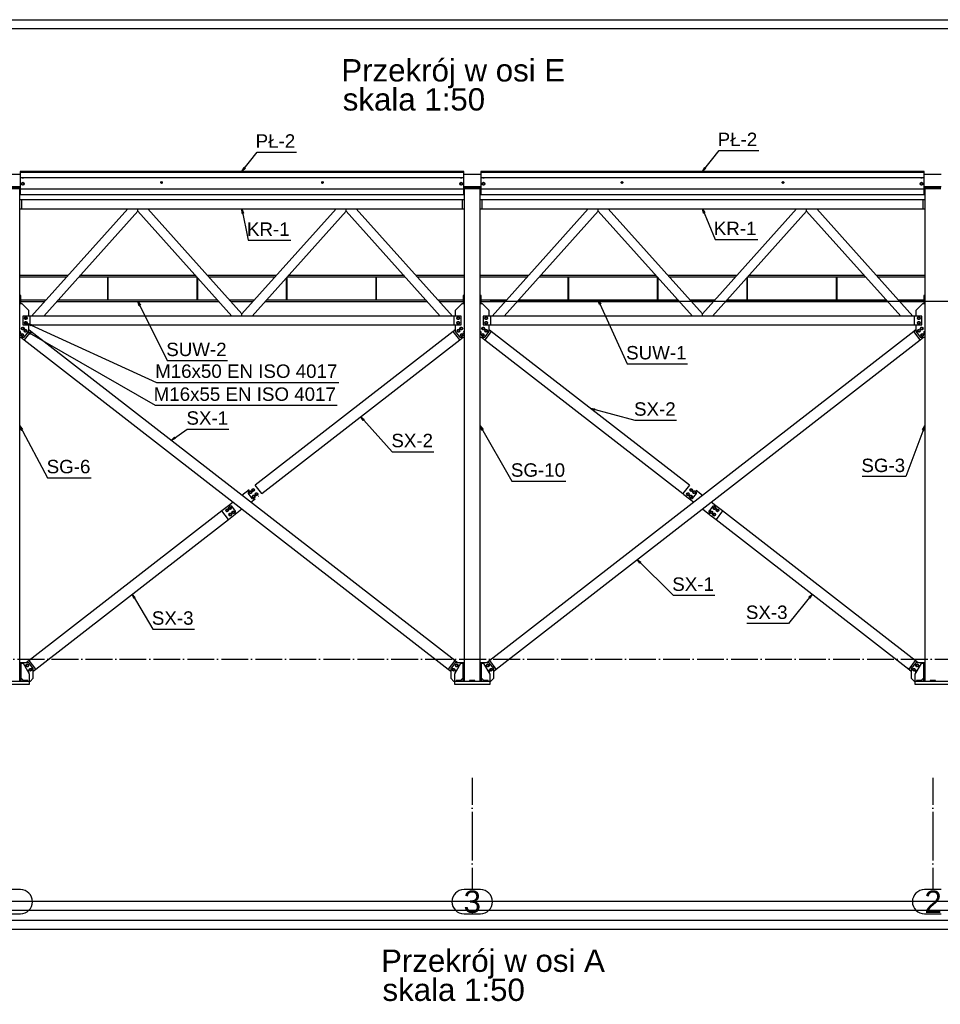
# Paper-space layout 'A0 Advance Steel' of a CAD drawing. Header units: millimetres. Extents: x -21 to 1320, y -7 to 928.
# Tile 6 of 134: x 196 to 402, y 233 to 453. Entities that reach past the tile are written whole.
import ezdxf

# ---------------------------------------------------------------- set-up
doc = ezdxf.new("R2010")
doc.units = ezdxf.units.MM
doc.linetypes.add('ACAD_ISO04W100', pattern=[30, 24, -3, 0, -3])
doc.layers.get('0').update_dxf_attribs({"linetype": 'CONTINUOUS'})
for name, color, linetype in [('AS_Belki', 145, 'CONTINUOUS'), ('AS_Blachy', 30, 'CONTINUOUS'), ('AS_DIM_ON', 7, 'CONTINUOUS'), ('AS_Siatki', 72, 'CONTINUOUS'), ('AS_Sruby', 9, 'CONTINUOUS')]:
    doc.layers.add(name, color=color, linetype=linetype)
doc.styles.add('Arial', font='arial.ttf', dxfattribs={"height": 150})

psp = doc.layouts.new('A0 Advance Steel')

# ---------------------------------------------------------------- linework, layer by layer
at = {"color": 0, "linetype": 'ByBlock', "lineweight": -2}
for p, q in [((245.42, 419.26), (245.91, 420.15)), ((246.17, 419.95), (245.42, 419.26)), ((246.17, 419.95), (245.91, 420.15)), ((348.42, 419.26), (348.91, 420.15)), ((349.18, 419.94), (348.42, 419.26)), ((349.18, 419.94), (348.91, 420.15)), ((245.45, 409.85), (245.42, 410.87)), ((245.42, 410.87), (245.78, 409.92)), ((245.45, 409.85), (245.78, 409.92)), ((348.65, 409.88), (348.42, 410.87)), ((348.42, 410.87), (348.96, 410.01)), ((348.65, 409.88), (348.96, 410.01)), ((222.42, 389.16), (222.12, 390.13)), ((222.12, 390.13), (222.71, 389.31)), ((325.38, 389.43), (325.12, 390.41)), ((325.12, 390.41), (325.68, 389.57)), ((222.42, 389.16), (222.71, 389.31)), ((325.38, 389.43), (325.68, 389.57)), ((198.06, 382.8, -13740.28), (197.28, 383.45, -13740.28)), ((197.28, 383.45, -13740.28), (198.23, 383.09, -13740.28)), ((198.16, 384.7, -13740.02), (197.32, 385.26, -13740.02)), ((197.32, 385.26, -13740.02), (198.3, 385, -13740.02)), ((198.16, 384.7, -13740.02), (198.3, 385, -13740.02)), ((198.06, 382.8, -13740.28), (198.23, 383.09, -13740.28)), ((324.25, 365.83), (323.33, 366.25)), ((323.33, 366.25), (324.34, 366.15)), ((324.25, 365.83), (324.34, 366.15)), ((272.53, 363.5), (271.98, 364.35)), ((271.98, 364.35), (272.78, 363.72)), ((272.53, 363.5), (272.78, 363.72)), ((196.05, 361.32), (195.72, 362.28)), ((195.72, 362.28), (196.34, 361.48)), ((196.05, 361.32), (196.34, 361.48)), ((299.07, 361.33), (298.72, 362.28)), ((298.72, 362.28), (299.36, 361.49)), ((299.07, 361.33), (299.36, 361.49)), ((397.62, 361.4), (398.12, 362.28)), ((397.62, 361.4), (397.93, 361.29)), ((398.12, 362.28), (397.93, 361.29)), ((229.58, 359.06), (230.31, 359.77)), ((230.5, 359.5), (229.58, 359.06)), ((230.5, 359.5), (230.31, 359.77)), ((334.42, 331.57), (333.83, 332.39)), ((333.83, 332.39), (334.66, 331.8)), ((334.42, 331.57), (334.66, 331.8)), ((221.25, 323.72), (220.89, 324.67)), ((220.89, 324.67), (221.53, 323.88)), ((221.25, 323.72), (221.53, 323.88)), ((372.19, 323.99), (372.95, 324.67)), ((372.19, 323.99), (372.45, 323.78)), ((372.95, 324.67), (372.45, 323.78))]:
    psp.add_line(p, q, dxfattribs=at)
at = {"color": 3, "ltscale": 0.25}
for points in [[(4.62, 249.6), (4.62, 453.2), (611.22, 453.2), (611.22, 249.6), (4.62, 249.6)], [(6.62, 251.6), (6.62, 451.2), (609.22, 451.2), (609.22, 251.6), (6.62, 251.6)], [(-4.66, 52.35), (-4.66, 255.95), (601.94, 255.95), (601.94, 52.35), (-4.66, 52.35)], [(-2.66, 54.35), (-2.66, 253.95), (599.94, 253.95), (599.94, 54.35), (-2.66, 54.35)]]:
    psp.add_lwpolyline(points, dxfattribs=at)
at = {"color": 7}
for points in [[(245.42, 419.26), (248.79, 423.56), (257.64, 423.56)], [(348.42, 419.26), (352.13, 423.92), (360.99, 423.92)], [(245.42, 410.87), (246.83, 403.83), (256.38, 403.83)], [(348.42, 410.87), (351.25, 404), (360.8, 404)], [(222.12, 390.13), (228.67, 376.92), (242.18, 376.92)], [(325.12, 390.41), (331.54, 376.18), (345.05, 376.18)], [(197.28, 383.45), (225.97, 366.91), (266.74, 366.91)], [(197.32, 385.26), (226.3, 372.05), (267.07, 372.05)], [(323.33, 366.25), (333.3, 363.58), (342.61, 363.58)], [(271.98, 364.35), (279.02, 356.53), (288.34, 356.53)], [(195.72, 362.28), (201.92, 350.7), (211.7, 350.7)], [(229.58, 359.06), (233.19, 361.57), (242.51, 361.57)], [(298.72, 362.28), (305.75, 349.93), (317.87, 349.93)], [(398.12, 362.28), (393.93, 350.97), (384.14, 350.97)], [(333.83, 332.39), (341.85, 324.39), (351.16, 324.39)], [(220.89, 324.67), (225.45, 316.81), (234.77, 316.81)], [(372.95, 324.67), (367.64, 318.1), (358.32, 318.1)]]:
    psp.add_lwpolyline(points, dxfattribs=at)
at = {"layer": 'AS_Belki', "linetype": 'Continuous', "ltscale": 0.25}
for p, q in [((295.02, 419.26), (195.82, 419.26)), ((195.82, 419.26), (195.82, 419.11)), ((195.82, 419.11), (295.02, 419.11)), ((195.82, 419.11), (195.82, 417.91)), ((295.02, 419.11), (295.02, 419.26)), ((295.02, 414.11), (295.02, 419.11)), ((398.02, 419.26), (298.82, 419.26)), ((298.82, 419.26), (298.82, 419.11)), ((298.82, 419.11), (398.02, 419.11)), ((298.82, 419.11), (298.82, 417.91)), ((398.02, 419.11), (398.02, 419.26)), ((398.02, 414.11), (398.02, 419.11)), ((195.82, 417.91), (295.02, 417.91)), ((195.82, 417.91), (195.82, 415.31)), ((227.24, 416.81), (227.29, 416.93)), ((227.26, 416.76), (227.24, 416.81)), ((227.26, 416.76), (227.24, 416.81)), ((227.26, 416.86), (227.26, 416.69)), ((227.29, 416.93), (227.42, 416.99)), ((227.42, 416.99), (227.55, 416.93)), ((227.55, 416.93), (227.6, 416.81)), ((227.58, 416.69), (227.58, 416.86)), ((227.6, 416.81), (227.58, 416.76)), ((227.6, 416.81), (227.58, 416.76)), ((263.24, 416.81), (263.29, 416.93)), ((263.26, 416.76), (263.24, 416.81)), ((263.26, 416.76), (263.24, 416.81)), ((263.26, 416.86), (263.26, 416.69)), ((263.29, 416.93), (263.42, 416.99)), ((263.42, 416.99), (263.55, 416.93)), ((263.55, 416.93), (263.6, 416.81)), ((263.58, 416.69), (263.58, 416.86)), ((263.6, 416.81), (263.58, 416.76)), ((263.6, 416.81), (263.58, 416.76)), ((298.82, 417.91), (398.02, 417.91)), ((298.82, 417.91), (298.82, 415.31)), ((330.24, 416.81), (330.29, 416.93)), ((330.26, 416.76), (330.24, 416.81)), ((330.26, 416.76), (330.24, 416.81)), ((330.26, 416.86), (330.26, 416.69)), ((330.29, 416.93), (330.42, 416.99)), ((330.42, 416.99), (330.55, 416.93)), ((330.55, 416.93), (330.6, 416.81)), ((330.58, 416.69), (330.58, 416.86)), ((330.6, 416.81), (330.58, 416.76)), ((330.6, 416.81), (330.58, 416.76)), ((366.24, 416.81), (366.29, 416.93)), ((366.26, 416.76), (366.24, 416.81)), ((366.26, 416.76), (366.24, 416.81)), ((366.26, 416.86), (366.26, 416.69)), ((366.29, 416.93), (366.42, 416.99)), ((366.42, 416.99), (366.55, 416.93)), ((366.55, 416.93), (366.6, 416.81)), ((366.58, 416.69), (366.58, 416.86)), ((366.6, 416.81), (366.58, 416.76)), ((366.6, 416.81), (366.58, 416.76)), ((195.72, 415.43), (192.12, 415.43)), ((195.72, 415.43), (195.72, 415.43)), ((195.72, 309.13), (195.72, 415.43)), ((295.02, 415.31), (195.82, 415.31)), ((195.82, 415.31), (195.82, 414.11)), ((298.72, 415.43), (295.12, 415.43)), ((295.12, 415.43), (295.12, 415.43)), ((295.12, 415.43), (295.12, 309.13)), ((298.72, 415.43), (298.72, 415.43)), ((298.72, 309.13), (298.72, 415.43)), ((398.02, 415.31), (298.82, 415.31)), ((298.82, 415.31), (298.82, 414.11)), ((401.72, 415.43), (398.12, 415.43)), ((398.12, 415.43), (398.12, 415.43)), ((398.12, 415.43), (398.12, 309.13)), ((195.82, 414.11), (295.02, 414.11)), ((294.76, 412.87), (196.08, 412.87)), ((196.08, 412.87), (196.08, 410.87)), ((294.76, 410.87), (294.76, 412.87)), ((298.82, 414.11), (398.02, 414.11)), ((397.76, 412.87), (299.08, 412.87)), ((299.08, 412.87), (299.08, 410.87)), ((397.76, 410.87), (397.76, 412.87)), ((196.08, 410.87), (222.11, 410.87)), ((219.88, 410.87), (198.37, 386.89)), ((201.06, 386.89), (222.12, 410.37)), ((201.06, 386.89), (222.12, 410.37)), ((222.11, 410.87), (222.12, 410.87)), ((222.12, 410.87), (222.13, 410.87)), ((222.12, 410.37), (222.12, 410.87)), ((222.12, 410.37), (243.18, 386.89)), ((222.12, 410.37), (243.18, 386.89)), ((222.13, 410.87), (268.71, 410.87)), ((245.42, 387.38), (224.36, 410.87)), ((266.48, 410.87), (245.42, 387.38)), ((247.66, 386.89), (268.72, 410.37)), ((247.66, 386.89), (268.72, 410.37)), ((268.71, 410.87), (268.72, 410.87)), ((268.72, 410.87), (268.73, 410.87)), ((268.72, 410.37), (268.72, 410.87)), ((268.72, 410.37), (289.78, 386.89)), ((268.72, 410.37), (289.78, 386.89)), ((268.73, 410.87), (294.76, 410.87)), ((292.47, 386.89), (270.96, 410.87)), ((299.08, 410.87), (325.11, 410.87)), ((322.88, 410.87), (301.37, 386.89)), ((304.06, 386.89), (325.12, 410.37)), ((325.12, 410.37), (304.06, 386.89)), ((325.11, 410.87), (325.12, 410.87)), ((325.12, 410.37), (325.12, 410.87)), ((325.12, 410.87), (325.13, 410.87)), ((325.12, 410.37), (346.18, 386.89)), ((346.18, 386.89), (325.12, 410.37)), ((325.13, 410.87), (371.71, 410.87)), ((348.42, 387.38), (327.36, 410.87)), ((369.48, 410.87), (348.42, 387.38)), ((350.66, 386.89), (371.72, 410.37)), ((350.66, 386.89), (371.72, 410.37)), ((371.71, 410.87), (371.72, 410.87)), ((371.72, 410.37), (371.72, 410.87)), ((371.72, 410.87), (371.73, 410.87)), ((371.72, 410.37), (392.78, 386.89)), ((371.72, 410.37), (392.78, 386.89)), ((371.73, 410.87), (397.76, 410.87)), ((395.47, 386.89), (373.96, 410.87)), ((206.49, 395.93), (195.72, 395.93)), ((195.72, 395.65), (206.24, 395.65)), ((208.92, 395.65), (235.32, 395.65)), ((235.07, 395.93), (209.17, 395.93)), ((253.09, 395.93), (237.76, 395.93)), ((238.01, 395.65), (252.84, 395.65)), ((255.52, 395.65), (281.92, 395.65)), ((281.67, 395.93), (255.77, 395.93)), ((295.12, 395.93), (284.36, 395.93)), ((284.61, 395.65), (295.12, 395.65)), ((309.49, 395.93), (298.72, 395.93)), ((298.72, 395.65), (309.24, 395.65)), ((311.92, 395.65), (338.32, 395.65)), ((338.07, 395.93), (312.17, 395.93)), ((356.09, 395.93), (340.76, 395.93)), ((341.01, 395.65), (355.84, 395.65)), ((358.52, 395.65), (384.92, 395.65)), ((384.67, 395.93), (358.77, 395.93)), ((398.12, 395.93), (387.36, 395.93)), ((387.61, 395.65), (398.12, 395.65)), ((201.54, 390.41), (195.92, 390.41)), ((195.92, 390.13), (201.28, 390.13)), ((203.97, 390.13), (240.27, 390.13)), ((240.02, 390.41), (204.22, 390.41)), ((248.14, 390.41), (242.71, 390.41)), ((242.96, 390.13), (247.88, 390.13)), ((250.57, 390.13), (286.87, 390.13)), ((286.62, 390.41), (250.82, 390.41)), ((294.92, 390.41), (289.31, 390.41)), ((289.56, 390.13), (294.92, 390.13)), ((304.54, 390.41), (298.92, 390.41)), ((298.92, 390.13), (304.28, 390.13)), ((306.97, 390.13), (343.27, 390.13)), ((343.02, 390.41), (307.22, 390.41)), ((351.14, 390.41), (345.71, 390.41)), ((345.96, 390.13), (350.88, 390.13)), ((353.57, 390.13), (389.87, 390.13)), ((389.62, 390.41), (353.82, 390.41)), ((397.92, 390.41), (392.31, 390.41)), ((392.56, 390.13), (397.92, 390.13)), ((292.86, 386.89), (197.98, 386.89)), ((197.98, 386.89), (197.98, 384.89)), ((245.42, 386.89), (245.42, 387.38)), ((292.86, 384.89), (292.86, 386.89)), ((395.86, 386.89), (300.98, 386.89)), ((300.98, 386.89), (300.98, 384.89)), ((348.42, 386.89), (348.42, 387.38)), ((395.86, 384.89), (395.86, 386.89)), ((198.18, 383.46), (196.7, 381.56)), ((197.98, 384.89), (292.86, 384.89)), ((293.02, 309.78), (198.18, 383.46)), ((292.67, 383.46), (248.36, 349.04)), ((294.14, 381.56), (292.67, 383.46)), ((301.18, 383.46), (299.7, 381.56)), ((395.67, 383.46), (300.82, 309.78)), ((300.98, 384.89), (395.86, 384.89)), ((345.48, 349.04), (301.18, 383.46)), ((397.14, 381.56), (395.67, 383.46)), ((196.7, 381.56), (291.55, 307.89)), ((249.83, 347.15), (294.14, 381.56)), ((299.7, 381.56), (344.01, 347.15)), ((302.29, 307.89), (397.14, 381.56)), ((249.83, 347.15), (248.36, 349.04)), ((248.36, 349.04), (248.36, 349.04)), ((345.48, 349.04), (344.01, 347.15)), ((345.42, 348.96), (345.48, 349.04)), ((345.48, 349.04), (345.48, 349.04)), ((249.77, 347.23), (249.83, 347.15)), ((249.83, 347.15), (249.83, 347.15)), ((344.01, 347.15), (344.07, 347.23)), ((344.01, 347.15), (344.01, 347.15)), ((240.92, 343.26), (197.82, 309.78)), ((242.39, 341.37), (240.92, 343.26)), ((352.92, 343.26), (351.45, 341.37)), ((396.02, 309.78), (352.92, 343.26)), ((199.29, 307.89), (242.39, 341.37)), ((351.45, 341.37), (394.55, 307.89)), ((197.82, 309.78), (197.88, 309.71)), ((199.29, 307.89), (197.82, 309.78)), ((197.82, 309.78), (197.82, 309.78)), ((197.88, 309.71), (197.88, 309.71)), ((293.02, 309.78), (291.55, 307.89)), ((292.96, 309.71), (293.02, 309.78)), ((292.96, 309.71), (292.96, 309.71)), ((293.02, 309.78), (293.02, 309.78)), ((300.82, 309.78), (300.88, 309.71)), ((302.29, 307.89), (300.82, 309.78)), ((300.82, 309.78), (300.82, 309.78)), ((300.88, 309.71), (300.88, 309.71)), ((396.02, 309.78), (394.55, 307.89)), ((395.96, 309.71), (396.02, 309.78)), ((395.96, 309.71), (395.96, 309.71)), ((396.02, 309.78), (396.02, 309.78)), ((199.23, 307.97), (199.29, 307.89)), ((199.23, 307.97), (199.23, 307.97)), ((199.29, 307.89), (199.29, 307.89)), ((199.29, 307.89), (199.29, 307.89)), ((291.55, 307.89), (291.55, 307.89)), ((291.61, 307.97), (291.61, 307.97)), ((302.23, 307.97), (302.29, 307.89)), ((302.23, 307.97), (302.23, 307.97)), ((302.29, 307.89), (302.29, 307.89)), ((394.55, 307.89), (394.61, 307.97)), ((394.55, 307.89), (394.55, 307.89)), ((394.61, 307.97), (394.61, 307.97))]:
    psp.add_line(p, q, dxfattribs=at)
at = {"layer": 'AS_Belki', "linetype": 'Continuous', "ltscale": 0.25, "extrusion": (-3.60657e-11, -0.087156, 0.996195)}
psp.add_circle((227.42, 415.11, -36.32), 0.16, dxfattribs=at)
at = {"layer": 'AS_Belki', "linetype": 'Continuous', "ltscale": 0.25, "extrusion": (-3.62923e-11, -0.087156, 0.996195)}
for centre in [(263.42, 415.11, -36.32), (330.42, 415.11, -36.32), (366.42, 415.11, -36.32)]:
    psp.add_circle(centre, 0.16, dxfattribs=at)
at = {"layer": 'AS_Blachy', "linetype": 'Continuous', "ltscale": 0.25}
for p, q in [((195.82, 418.58), (192.02, 418.58)), ((298.82, 418.58), (295.02, 418.58)), ((297.02, 418.58), (296.82, 418.58)), ((296.82, 418.58), (296.82, 418.58)), ((297.02, 418.58), (297.02, 418.58)), ((401.82, 418.58), (398.02, 418.58)), ((400.02, 418.58), (399.82, 418.58)), ((399.82, 418.58), (399.82, 418.58)), ((400.02, 418.58), (400.02, 418.58)), ((192.02, 415.9), (195.82, 415.9)), ((195.72, 415.73), (192.12, 415.73)), ((192.12, 415.43), (195.72, 415.43)), ((195.72, 415.73), (195.72, 415.9)), ((195.72, 415.43), (195.72, 415.73)), ((295.02, 415.9), (298.82, 415.9)), ((295.12, 415.9), (295.12, 415.73)), ((298.72, 415.73), (295.12, 415.73)), ((295.12, 415.73), (295.12, 415.43)), ((295.12, 415.43), (298.72, 415.43)), ((298.72, 415.73), (298.72, 415.9)), ((298.72, 415.43), (298.72, 415.73)), ((398.02, 415.9), (401.82, 415.9)), ((398.12, 415.9), (398.12, 415.73)), ((401.72, 415.73), (398.12, 415.73)), ((398.12, 415.73), (398.12, 415.43)), ((398.12, 415.43), (401.72, 415.43)), ((196.08, 412.87), (195.72, 412.87)), ((295.12, 412.87), (294.76, 412.87)), ((299.08, 412.87), (298.72, 412.87)), ((398.12, 412.87), (397.76, 412.87)), ((195.72, 410.87), (196.08, 410.87)), ((294.76, 410.87), (295.12, 410.87)), ((298.72, 410.87), (299.08, 410.87)), ((397.76, 410.87), (398.12, 410.87)), ((215.32, 395.65), (215.32, 390.41)), ((215.52, 390.41), (215.52, 395.65)), ((235.32, 395.65), (235.32, 390.41)), ((235.52, 390.41), (235.52, 395.43)), ((255.32, 395.43), (255.32, 390.41)), ((255.52, 390.41), (255.52, 395.65)), ((275.32, 395.65), (275.32, 390.41)), ((275.52, 390.41), (275.52, 395.65)), ((318.32, 395.65), (318.32, 390.41)), ((318.52, 390.41), (318.52, 395.65)), ((338.32, 395.65), (338.32, 390.41)), ((338.52, 390.41), (338.52, 395.43)), ((358.32, 395.43), (358.32, 390.41)), ((358.52, 390.41), (358.52, 395.65)), ((378.32, 395.65), (378.32, 390.41)), ((378.52, 390.41), (378.52, 395.65)), ((195.92, 391.49), (195.72, 391.49)), ((195.72, 390.49), (195.92, 390.49)), ((195.92, 390.49), (195.92, 391.49)), ((195.92, 389.65), (195.92, 390.49)), ((295.12, 391.49), (294.92, 391.49)), ((294.92, 391.49), (294.92, 390.49)), ((294.92, 390.49), (295.12, 390.49)), ((294.92, 390.49), (294.92, 389.65)), ((298.92, 391.49), (298.72, 391.49)), ((298.72, 390.49), (298.92, 390.49)), ((298.92, 390.49), (298.92, 391.49)), ((298.92, 389.65), (298.92, 390.49)), ((398.12, 391.49), (397.92, 391.49)), ((397.92, 391.49), (397.92, 390.49)), ((397.92, 390.49), (398.12, 390.49)), ((397.92, 390.49), (397.92, 389.65)), ((196.22, 389.65), (195.72, 389.65)), ((197.72, 388.15), (196.22, 389.65)), ((197.72, 386.89), (197.72, 388.15)), ((294.62, 389.65), (293.12, 388.15)), ((293.12, 388.15), (293.12, 386.89)), ((295.12, 389.65), (294.62, 389.65)), ((299.22, 389.65), (298.72, 389.65)), ((300.72, 388.15), (299.22, 389.65)), ((300.72, 386.89), (300.72, 388.15)), ((397.62, 389.65), (396.12, 388.15)), ((396.12, 388.15), (396.12, 386.89)), ((398.12, 389.65), (397.62, 389.65)), ((197.98, 386.89), (196.38, 386.89)), ((196.38, 386.89), (196.38, 384.89)), ((294.46, 386.89), (292.86, 386.89)), ((294.46, 384.89), (294.46, 386.89)), ((300.98, 386.89), (299.38, 386.89)), ((299.38, 386.89), (299.38, 384.89)), ((397.46, 386.89), (395.86, 386.89)), ((397.46, 384.89), (397.46, 386.89)), ((196.38, 384.89), (197.98, 384.89)), ((196.72, 382.13), (197.72, 383.43)), ((197.72, 383.43), (197.72, 384.89)), ((198.18, 383.46), (197.72, 383.81)), ((292.87, 383.62), (292.67, 383.46)), ((292.86, 384.89), (294.46, 384.89)), ((293.12, 383.81), (292.87, 383.62)), ((293.12, 384.89), (293.12, 383.43)), ((293.12, 383.43), (293.33, 383.16)), ((299.38, 384.89), (300.98, 384.89)), ((299.72, 382.13), (300.72, 383.43)), ((300.72, 383.43), (300.72, 384.89)), ((301.18, 383.46), (300.72, 383.81)), ((395.87, 383.62), (395.67, 383.46)), ((395.86, 384.89), (397.46, 384.89)), ((396.12, 383.81), (395.87, 383.62)), ((396.12, 384.89), (396.12, 383.43)), ((396.12, 383.43), (396.71, 382.67)), ((195.72, 382.13), (196.72, 382.13)), ((195.98, 382.13), (196.7, 381.56)), ((293.33, 383.16), (293.71, 382.67)), ((293.71, 382.67), (294.12, 382.13)), ((294.12, 382.13), (295.12, 382.13)), ((294.14, 381.56), (294.87, 382.13)), ((298.72, 382.13), (299.72, 382.13)), ((298.98, 382.13), (299.7, 381.56)), ((396.71, 382.67), (397.12, 382.13)), ((397.12, 382.13), (398.12, 382.13)), ((397.14, 381.56), (397.87, 382.13)), ((246.99, 347.98), (245.42, 346.76)), ((246.86, 347.88), (246.77, 347.18)), ((246.77, 347.18), (247.63, 346.07)), ((246.99, 347.98), (246.86, 347.88)), ((247.38, 345.24), (248.33, 345.98)), ((247.63, 346.07), (248.33, 345.98)), ((249.07, 346.56), (249.12, 346.59)), ((343.63, 347.44), (343.67, 347.41)), ((344.01, 347.15), (344.22, 346.98)), ((344.22, 346.98), (345.51, 345.98)), ((345.51, 345.98), (346.21, 346.07)), ((345.51, 345.98), (346.46, 345.24)), ((346.21, 346.07), (347.07, 347.18)), ((347.07, 347.18), (346.98, 347.88)), ((348.42, 346.76), (346.98, 347.88)), ((242.42, 344.43), (240.92, 343.26)), ((243.46, 345.24), (242.42, 344.43)), ((243.12, 344.34), (242.42, 344.43)), ((243.98, 343.24), (243.12, 344.34)), ((243.89, 342.53), (245.42, 343.72)), ((348.42, 343.72), (348.86, 343.38)), ((350.72, 344.34), (349.97, 343.38)), ((351.42, 344.43), (350.38, 345.24)), ((351.42, 344.43), (350.72, 344.34)), ((352.92, 343.26), (351.42, 344.43)), ((242.39, 341.37), (243.89, 342.53)), ((243.89, 342.53), (243.98, 343.24)), ((348.86, 343.38), (349.95, 342.53)), ((349.97, 343.38), (349.86, 343.24)), ((349.86, 343.24), (349.95, 342.53)), ((349.95, 342.53), (350.08, 342.43)), ((350.08, 342.43), (351.45, 341.37)), ((350.08, 342.43), (350.74, 341.92)), ((197.72, 309.29), (195.72, 309.29)), ((196.02, 309.13), (195.72, 309.13)), ((195.72, 306.73), (195.72, 309.13)), ((196.02, 306.73), (196.02, 309.13)), ((196.52, 309.13), (196.02, 309.13)), ((197.92, 306.73), (196.52, 309.13)), ((197.82, 309.78), (197.18, 309.29)), ((198.72, 307.99), (197.72, 309.29)), ((292.65, 308.67), (292.27, 308.18)), ((293.12, 309.29), (292.65, 308.67)), ((294.32, 309.13), (292.92, 306.73)), ((293.66, 309.29), (293.02, 309.78)), ((295.12, 309.29), (293.12, 309.29)), ((294.82, 309.13), (294.32, 309.13)), ((295.12, 309.13), (294.82, 309.13)), ((294.82, 309.13), (294.82, 306.73)), ((295.12, 309.13), (295.12, 306.73)), ((300.72, 309.29), (298.72, 309.29)), ((299.02, 309.13), (298.72, 309.13)), ((298.72, 306.73), (298.72, 309.13)), ((299.02, 306.73), (299.02, 309.13)), ((299.52, 309.13), (299.02, 309.13)), ((300.92, 306.73), (299.52, 309.13)), ((300.82, 309.78), (300.18, 309.29)), ((301.72, 307.99), (300.72, 309.29)), ((396.12, 309.29), (395.12, 307.99)), ((397.32, 309.13), (395.92, 306.73)), ((396.66, 309.29), (396.02, 309.78)), ((398.12, 309.29), (396.12, 309.29)), ((397.82, 309.13), (397.32, 309.13)), ((398.12, 309.13), (397.82, 309.13)), ((397.82, 309.13), (397.82, 306.73)), ((398.12, 309.13), (398.12, 306.73)), ((195.72, 306.73), (196.02, 306.73)), ((195.72, 305.13), (195.72, 306.73)), ((196.02, 305.13), (196.02, 306.73)), ((197.92, 305.13), (197.92, 306.73)), ((198.72, 305.83), (198.72, 307.99)), ((198.72, 307.44), (199.29, 307.89)), ((291.55, 307.89), (292.12, 307.44)), ((292.27, 308.18), (292.12, 307.99)), ((292.12, 307.99), (292.12, 305.83)), ((292.92, 306.73), (292.92, 305.13)), ((294.82, 306.73), (295.12, 306.73)), ((294.82, 306.73), (294.82, 305.13)), ((295.12, 306.73), (295.12, 305.13)), ((298.72, 306.73), (299.02, 306.73)), ((298.72, 305.13), (298.72, 306.73)), ((299.02, 305.13), (299.02, 306.73)), ((300.92, 305.13), (300.92, 306.73)), ((301.72, 305.83), (301.72, 307.99)), ((301.72, 307.44), (302.29, 307.89)), ((394.34, 308.06), (394.76, 307.73)), ((394.76, 307.73), (395.12, 307.44)), ((395.12, 307.99), (395.12, 305.83)), ((395.92, 306.73), (395.92, 305.13)), ((397.82, 306.73), (398.12, 306.73)), ((397.82, 306.73), (397.82, 305.13)), ((398.12, 306.73), (398.12, 305.13)), ((197.92, 305.13), (189.92, 305.13)), ((189.92, 304.53), (197.92, 304.53)), ((196.02, 305.83), (196.52, 305.33)), ((197.52, 305.33), (196.32, 305.33)), ((196.32, 305.33), (196.32, 305.13)), ((197.52, 305.13), (197.52, 305.33)), ((197.92, 304.53), (197.92, 305.13)), ((198.02, 305.13), (197.92, 305.13)), ((198.02, 305.13), (198.72, 305.83)), ((292.12, 305.83), (292.82, 305.13)), ((292.92, 305.13), (292.82, 305.13)), ((300.92, 305.13), (292.92, 305.13)), ((292.92, 305.13), (292.92, 304.53)), ((292.92, 304.53), (300.92, 304.53)), ((294.52, 305.33), (293.32, 305.33)), ((293.32, 305.33), (293.32, 305.13)), ((294.32, 305.33), (294.82, 305.83)), ((294.52, 305.13), (294.52, 305.33)), ((297.52, 305.33), (296.32, 305.33)), ((296.32, 305.33), (296.32, 305.13)), ((297.52, 305.13), (297.52, 305.33)), ((299.02, 305.83), (299.52, 305.33)), ((300.52, 305.33), (299.32, 305.33)), ((299.32, 305.33), (299.32, 305.13)), ((300.52, 305.13), (300.52, 305.33)), ((301.02, 305.13), (300.92, 305.13)), ((300.92, 304.53), (300.92, 305.13)), ((301.02, 305.13), (301.72, 305.83)), ((395.12, 305.83), (395.82, 305.13)), ((395.92, 305.13), (395.82, 305.13)), ((403.92, 305.13), (395.92, 305.13)), ((395.92, 305.13), (395.92, 304.53)), ((395.92, 304.53), (403.92, 304.53)), ((397.52, 305.33), (396.32, 305.33)), ((396.32, 305.33), (396.32, 305.13)), ((397.32, 305.33), (397.82, 305.83)), ((397.52, 305.13), (397.52, 305.33)), ((400.52, 305.33), (399.32, 305.33)), ((399.32, 305.33), (399.32, 305.13)), ((400.52, 305.13), (400.52, 305.33))]:
    psp.add_line(p, q, dxfattribs=at)
at = {"layer": 'AS_DIM_ON', "color": 8}
psp.add_line((601.12, 390.13), (300.92, 390.13), dxfattribs=at)
at = {"layer": 'AS_Siatki', "color": 20, "linetype": 'ACAD_ISO04W100', "ltscale": 0.25}
for p, q in [((20.42, 310.13), (595.42, 310.13)), ((296.92, 310.13), (296.92, 310.13)), ((399.92, 310.13), (399.92, 310.13)), ((296.92, 283.53), (296.92, 271.03)), ((399.92, 283.53), (399.92, 271.03)), ((296.92, 271.03), (296.92, 271.03)), ((296.92, 271.03), (296.92, 258.53)), ((399.92, 271.03), (399.92, 271.03)), ((399.92, 271.03), (399.92, 258.53))]:
    psp.add_line(p, q, dxfattribs=at)
at = {"layer": 'AS_Siatki', "color": 20, "linetype": 'Continuous', "ltscale": 0.25}
for p, q in [((195.85, 258.53), (191.99, 258.53)), ((298.76, 258.53), (295.08, 258.53)), ((401.78, 258.53), (398.07, 258.53)), ((191.99, 253.13), (195.85, 253.13)), ((295.08, 253.13), (298.76, 253.13)), ((398.07, 253.13), (401.78, 253.13))]:
    psp.add_line(p, q, dxfattribs=at)
for centre, start, end in [((195.85, 255.83), 270, 90), ((295.08, 255.83), 90, 270), ((298.76, 255.83), 270, 90), ((398.07, 255.83), 90, 270)]:
    psp.add_arc(centre, 2.7, start, end, dxfattribs=at)
at = {"layer": 'AS_Sruby', "linetype": 'Continuous', "ltscale": 0.25}
for p, q in [((196.42, 416.75), (196.19, 416.62)), ((196.19, 416.62), (196.19, 416.35)), ((196.24, 417.91), (196.42, 417.81)), ((196.42, 417.81), (196.6, 417.91)), ((196.65, 416.62), (196.42, 416.75)), ((196.65, 416.35), (196.65, 416.62)), ((294.42, 416.75), (294.19, 416.62)), ((294.19, 416.62), (294.19, 416.35)), ((294.24, 417.91), (294.42, 417.81)), ((294.42, 417.81), (294.6, 417.91)), ((294.65, 416.62), (294.42, 416.75)), ((294.65, 416.35), (294.65, 416.62)), ((299.42, 416.75), (299.19, 416.62)), ((299.19, 416.62), (299.19, 416.35)), ((299.24, 417.91), (299.42, 417.81)), ((299.42, 417.81), (299.6, 417.91)), ((299.65, 416.62), (299.42, 416.75)), ((299.65, 416.35), (299.65, 416.62)), ((397.42, 416.75), (397.19, 416.62)), ((397.19, 416.62), (397.19, 416.35)), ((397.24, 417.91), (397.42, 417.81)), ((397.42, 417.81), (397.6, 417.91)), ((397.65, 416.62), (397.42, 416.75)), ((397.65, 416.35), (397.65, 416.62)), ((196.19, 416.35), (196.42, 416.22)), ((196.42, 416.22), (196.65, 416.35)), ((294.19, 416.35), (294.42, 416.22)), ((294.42, 416.22), (294.65, 416.35)), ((299.19, 416.35), (299.42, 416.22)), ((299.42, 416.22), (299.65, 416.35)), ((397.19, 416.35), (397.42, 416.22)), ((397.42, 416.22), (397.65, 416.35)), ((196.92, 386.62), (196.78, 386.39)), ((196.78, 386.39), (196.92, 386.15)), ((196.92, 385.62), (196.78, 385.39)), ((197.18, 386.62), (196.92, 386.62)), ((196.92, 386.15), (197.18, 386.15)), ((197.18, 385.62), (196.92, 385.62)), ((197.32, 386.39), (197.18, 386.62)), ((197.18, 386.15), (197.32, 386.39)), ((197.32, 385.39), (197.18, 385.62)), ((293.66, 386.62), (293.53, 386.39)), ((293.53, 386.39), (293.66, 386.15)), ((293.66, 385.62), (293.53, 385.39)), ((293.93, 386.62), (293.66, 386.62)), ((293.66, 386.15), (293.93, 386.15)), ((293.93, 385.62), (293.66, 385.62)), ((294.06, 386.39), (293.93, 386.62)), ((293.93, 386.15), (294.06, 386.39)), ((294.06, 385.39), (293.93, 385.62)), ((299.92, 386.62), (299.78, 386.39)), ((299.78, 386.39), (299.92, 386.15)), ((299.92, 385.62), (299.78, 385.39)), ((300.18, 386.62), (299.92, 386.62)), ((299.92, 386.15), (300.18, 386.15)), ((300.18, 385.62), (299.92, 385.62)), ((300.32, 386.39), (300.18, 386.62)), ((300.18, 386.15), (300.32, 386.39)), ((300.32, 385.39), (300.18, 385.62)), ((396.66, 386.62), (396.53, 386.39)), ((396.53, 386.39), (396.66, 386.15)), ((396.66, 385.62), (396.53, 385.39)), ((396.93, 386.62), (396.66, 386.62)), ((396.66, 386.15), (396.93, 386.15)), ((396.93, 385.62), (396.66, 385.62)), ((397.06, 386.39), (396.93, 386.62)), ((396.93, 386.15), (397.06, 386.39)), ((397.06, 385.39), (396.93, 385.62)), ((195.82, 383.35), (195.72, 383.36)), ((196.29, 384.33), (196.12, 384.12)), ((196.12, 384.12), (196.22, 383.87)), ((196.22, 383.87), (196.49, 383.84)), ((196.55, 384.3), (196.29, 384.33)), ((196.49, 383.84), (196.65, 384.05)), ((196.65, 384.05), (196.55, 384.3)), ((196.92, 383.84), (196.75, 383.63)), ((196.75, 383.63), (196.86, 383.38)), ((196.78, 385.39), (196.92, 385.15)), ((196.86, 383.38), (197.12, 383.35)), ((196.92, 385.15), (197.18, 385.15)), ((197.18, 383.81), (196.92, 383.84)), ((197.12, 383.35), (197.28, 383.56)), ((197.18, 385.15), (197.32, 385.39)), ((197.28, 383.56), (197.18, 383.81)), ((293.53, 385.39), (293.66, 385.15)), ((293.66, 383.81), (293.56, 383.56)), ((293.56, 383.56), (293.72, 383.35)), ((293.66, 385.15), (293.93, 385.15)), ((293.92, 383.84), (293.66, 383.81)), ((293.72, 383.35), (293.99, 383.38)), ((294.09, 383.63), (293.92, 383.84)), ((293.93, 385.15), (294.06, 385.39)), ((293.99, 383.38), (294.09, 383.63)), ((294.29, 384.3), (294.19, 384.05)), ((294.19, 384.05), (294.35, 383.84)), ((294.56, 384.33), (294.29, 384.3)), ((294.35, 383.84), (294.62, 383.87)), ((294.72, 384.12), (294.56, 384.33)), ((294.62, 383.87), (294.72, 384.12)), ((295.12, 383.36), (295.03, 383.35)), ((298.82, 383.35), (298.72, 383.36)), ((299.29, 384.33), (299.12, 384.12)), ((299.12, 384.12), (299.22, 383.87)), ((299.22, 383.87), (299.49, 383.84)), ((299.55, 384.3), (299.29, 384.33)), ((299.49, 383.84), (299.65, 384.05)), ((299.65, 384.05), (299.55, 384.3)), ((299.92, 383.84), (299.75, 383.63)), ((299.75, 383.63), (299.86, 383.38)), ((299.78, 385.39), (299.92, 385.15)), ((299.86, 383.38), (300.12, 383.35)), ((299.92, 385.15), (300.18, 385.15)), ((300.18, 383.81), (299.92, 383.84)), ((300.12, 383.35), (300.28, 383.56)), ((300.18, 385.15), (300.32, 385.39)), ((300.28, 383.56), (300.18, 383.81)), ((396.53, 385.39), (396.66, 385.15)), ((396.66, 383.81), (396.56, 383.56)), ((396.56, 383.56), (396.72, 383.35)), ((396.66, 385.15), (396.93, 385.15)), ((396.92, 383.84), (396.66, 383.81)), ((396.72, 383.35), (396.99, 383.38)), ((397.09, 383.63), (396.92, 383.84)), ((396.93, 385.15), (397.06, 385.39)), ((396.99, 383.38), (397.09, 383.63)), ((397.29, 384.3), (397.19, 384.05)), ((397.19, 384.05), (397.35, 383.84)), ((397.56, 384.33), (397.29, 384.3)), ((397.35, 383.84), (397.62, 383.87)), ((397.72, 384.12), (397.56, 384.33)), ((397.62, 383.87), (397.72, 384.12)), ((398.12, 383.36), (398.03, 383.35)), ((195.72, 382.9), (195.75, 382.89)), ((195.75, 382.89), (195.92, 383.1)), ((195.92, 383.1), (195.82, 383.35)), ((196.18, 382.9), (196.02, 382.68)), ((196.02, 382.68), (196.12, 382.44)), ((196.12, 382.44), (196.38, 382.4)), ((196.45, 382.86), (196.18, 382.9)), ((196.38, 382.4), (196.55, 382.61)), ((196.55, 382.61), (196.45, 382.86)), ((294.39, 382.86), (294.29, 382.61)), ((294.29, 382.61), (294.46, 382.4)), ((294.66, 382.9), (294.39, 382.86)), ((294.46, 382.4), (294.72, 382.44)), ((294.82, 382.68), (294.66, 382.9)), ((294.72, 382.44), (294.82, 382.68)), ((295.03, 383.35), (294.93, 383.1)), ((294.93, 383.1), (295.09, 382.89)), ((295.09, 382.89), (295.12, 382.9)), ((298.72, 382.9), (298.75, 382.89)), ((298.75, 382.89), (298.92, 383.1)), ((298.92, 383.1), (298.82, 383.35)), ((299.18, 382.9), (299.02, 382.68)), ((299.02, 382.68), (299.12, 382.44)), ((299.12, 382.44), (299.38, 382.4)), ((299.45, 382.86), (299.18, 382.9)), ((299.38, 382.4), (299.55, 382.61)), ((299.55, 382.61), (299.45, 382.86)), ((397.39, 382.86), (397.29, 382.61)), ((397.29, 382.61), (397.46, 382.4)), ((397.66, 382.9), (397.39, 382.86)), ((397.46, 382.4), (397.72, 382.44)), ((397.82, 382.68), (397.66, 382.9)), ((397.72, 382.44), (397.82, 382.68)), ((398.03, 383.35), (397.93, 383.1)), ((397.93, 383.1), (398.09, 382.89)), ((398.09, 382.89), (398.12, 382.9)), ((247.77, 348.17), (247.67, 347.92)), ((248.04, 348.2), (247.77, 348.17)), ((248.2, 347.99), (248.04, 348.2)), ((345.8, 348.2), (345.64, 347.99)), ((346.07, 348.17), (345.8, 348.2)), ((346.17, 347.92), (346.07, 348.17)), ((247.14, 347.68), (247.04, 347.43)), ((247.04, 347.43), (247.2, 347.22)), ((247.41, 347.71), (247.14, 347.68)), ((247.2, 347.22), (247.47, 347.25)), ((247.57, 347.5), (247.41, 347.71)), ((247.47, 347.25), (247.57, 347.5)), ((247.67, 347.92), (247.84, 347.71)), ((247.88, 346.73), (247.78, 346.48)), ((247.78, 346.48), (247.94, 346.27)), ((247.84, 347.71), (248.1, 347.74)), ((248.14, 346.76), (247.88, 346.73)), ((247.94, 346.27), (248.21, 346.31)), ((248.1, 347.74), (248.2, 347.99)), ((248.31, 346.55), (248.14, 346.76)), ((248.21, 346.31), (248.31, 346.55)), ((248.51, 347.22), (248.41, 346.97)), ((248.41, 346.97), (248.57, 346.76)), ((248.77, 347.25), (248.51, 347.22)), ((248.57, 346.76), (248.84, 346.8)), ((248.94, 347.04), (248.77, 347.25)), ((248.84, 346.8), (248.94, 347.04)), ((345.07, 347.25), (344.9, 347.04)), ((344.9, 347.04), (345, 346.8)), ((345, 346.8), (345.27, 346.76)), ((345.33, 347.22), (345.07, 347.25)), ((345.27, 346.76), (345.43, 346.97)), ((345.43, 346.97), (345.33, 347.22)), ((345.7, 346.76), (345.53, 346.55)), ((345.53, 346.55), (345.64, 346.31)), ((345.64, 347.99), (345.74, 347.74)), ((345.64, 346.31), (345.9, 346.27)), ((345.96, 346.73), (345.7, 346.76)), ((345.74, 347.74), (346.01, 347.71)), ((345.9, 346.27), (346.06, 346.48)), ((346.06, 346.48), (345.96, 346.73)), ((346.01, 347.71), (346.17, 347.92)), ((346.44, 347.71), (346.27, 347.5)), ((346.27, 347.5), (346.37, 347.25)), ((346.37, 347.25), (346.64, 347.22)), ((346.7, 347.68), (346.44, 347.71)), ((346.64, 347.22), (346.8, 347.43)), ((346.8, 347.43), (346.7, 347.68)), ((242.55, 344.11), (242.45, 343.86)), ((242.45, 343.86), (242.61, 343.65)), ((242.81, 344.14), (242.55, 344.11)), ((242.98, 343.93), (242.81, 344.14)), ((242.87, 343.68), (242.98, 343.93)), ((351.03, 344.14), (350.87, 343.93)), ((350.87, 343.93), (350.97, 343.68)), ((351.3, 344.11), (351.03, 344.14)), ((351.23, 343.65), (351.4, 343.86)), ((351.4, 343.86), (351.3, 344.11)), ((241.91, 343.62), (241.81, 343.37)), ((241.81, 343.37), (241.98, 343.16)), ((242.18, 343.65), (241.91, 343.62)), ((241.98, 343.16), (242.24, 343.19)), ((242.34, 343.44), (242.18, 343.65)), ((242.24, 343.19), (242.34, 343.44)), ((242.65, 342.67), (242.55, 342.42)), ((242.55, 342.42), (242.71, 342.21)), ((242.61, 343.65), (242.87, 343.68)), ((242.92, 342.7), (242.65, 342.67)), ((242.71, 342.21), (242.98, 342.24)), ((243.08, 342.49), (242.92, 342.7)), ((242.98, 342.24), (243.08, 342.49)), ((243.28, 343.16), (243.18, 342.91)), ((243.18, 342.91), (243.35, 342.7)), ((243.55, 343.19), (243.28, 343.16)), ((243.35, 342.7), (243.61, 342.74)), ((243.71, 342.98), (243.55, 343.19)), ((243.61, 342.74), (243.71, 342.98)), ((350.29, 343.19), (350.13, 342.98)), ((350.13, 342.98), (350.23, 342.74)), ((350.23, 342.74), (350.5, 342.7)), ((350.56, 343.16), (350.29, 343.19)), ((350.5, 342.7), (350.66, 342.91)), ((350.66, 342.91), (350.56, 343.16)), ((350.93, 342.7), (350.76, 342.49)), ((350.76, 342.49), (350.86, 342.24)), ((350.86, 342.24), (351.13, 342.21)), ((351.19, 342.67), (350.93, 342.7)), ((350.97, 343.68), (351.23, 343.65)), ((351.13, 342.21), (351.29, 342.42)), ((351.29, 342.42), (351.19, 342.67)), ((351.66, 343.65), (351.5, 343.44)), ((351.5, 343.44), (351.6, 343.19)), ((351.6, 343.19), (351.86, 343.16)), ((351.93, 343.62), (351.66, 343.65)), ((351.86, 343.16), (352.03, 343.37)), ((352.03, 343.37), (351.93, 343.62)), ((197.23, 308.91), (197.13, 308.66)), ((197.13, 308.66), (197.29, 308.45)), ((197.49, 308.94), (197.23, 308.91)), ((197.29, 308.45), (197.56, 308.48)), ((197.66, 308.73), (197.49, 308.94)), ((197.56, 308.48), (197.66, 308.73)), ((293.35, 308.94), (293.18, 308.73)), ((293.18, 308.73), (293.28, 308.48)), ((293.28, 308.48), (293.55, 308.45)), ((293.61, 308.91), (293.35, 308.94)), ((293.55, 308.45), (293.71, 308.66)), ((293.71, 308.66), (293.61, 308.91)), ((300.23, 308.91), (300.13, 308.66)), ((300.13, 308.66), (300.29, 308.45)), ((300.49, 308.94), (300.23, 308.91)), ((300.29, 308.45), (300.56, 308.48)), ((300.66, 308.73), (300.49, 308.94)), ((300.56, 308.48), (300.66, 308.73)), ((396.35, 308.94), (396.18, 308.73)), ((396.18, 308.73), (396.28, 308.48)), ((396.28, 308.48), (396.55, 308.45)), ((396.61, 308.91), (396.35, 308.94)), ((396.55, 308.45), (396.71, 308.66)), ((396.71, 308.66), (396.61, 308.91)), ((197.6, 307.5), (197.48, 307.49)), ((197.76, 307.29), (197.6, 307.5)), ((197.69, 307.12), (197.76, 307.29)), ((197.97, 307.96), (197.86, 307.71)), ((197.86, 307.71), (198.03, 307.5)), ((198.23, 308), (197.97, 307.96)), ((198.03, 307.5), (198.29, 307.54)), ((198.39, 307.78), (198.23, 308)), ((198.29, 307.54), (198.39, 307.78)), ((292.61, 308), (292.45, 307.78)), ((292.45, 307.78), (292.55, 307.54)), ((292.55, 307.54), (292.81, 307.5)), ((292.88, 307.96), (292.61, 308)), ((292.81, 307.5), (292.98, 307.71)), ((292.98, 307.71), (292.88, 307.96)), ((293.24, 307.5), (293.08, 307.29)), ((293.08, 307.29), (293.15, 307.12)), ((293.36, 307.49), (293.24, 307.5)), ((300.6, 307.5), (300.48, 307.49)), ((300.76, 307.29), (300.6, 307.5)), ((300.69, 307.12), (300.76, 307.29)), ((300.97, 307.96), (300.86, 307.71)), ((300.86, 307.71), (301.03, 307.5)), ((301.23, 308), (300.97, 307.96)), ((301.03, 307.5), (301.29, 307.54)), ((301.39, 307.78), (301.23, 308)), ((301.29, 307.54), (301.39, 307.78)), ((395.61, 308), (395.45, 307.78)), ((395.45, 307.78), (395.55, 307.54)), ((395.55, 307.54), (395.81, 307.5)), ((395.88, 307.96), (395.61, 308)), ((395.81, 307.5), (395.98, 307.71)), ((395.98, 307.71), (395.88, 307.96)), ((396.24, 307.5), (396.08, 307.29)), ((396.08, 307.29), (396.15, 307.12)), ((396.36, 307.49), (396.24, 307.5))]:
    psp.add_line(p, q, dxfattribs=at)
for centre in [(196.42, 416.48), (294.42, 416.48), (299.42, 416.48), (397.42, 416.48), (197.05, 386.39, 0), (197.05, 385.39, 0), (293.79, 386.39, 0), (293.79, 385.39, 0), (300.05, 386.39, 0), (300.05, 385.39, 0), (396.79, 386.39, 0), (396.79, 385.39, 0), (196.39, 384.09), (197.02, 383.6), (293.82, 383.6), (294.45, 384.09), (299.39, 384.09), (300.02, 383.6), (396.82, 383.6), (397.45, 384.09), (196.28, 382.65), (294.56, 382.65), (299.28, 382.65), (397.56, 382.65), (247.94, 347.95, 0), (345.9, 347.95, 0), (247.31, 347.46, 0), (248.04, 346.52, 0), (248.67, 347.01, 0), (345.17, 347.01, 0), (345.8, 346.52, 0), (346.54, 347.46, 0), (242.08, 343.4, 0), (242.71, 343.89, 0), (351.13, 343.89, 0), (351.76, 343.4, 0), (242.81, 342.46, 0), (243.45, 342.95, 0), (350.4, 342.95, 0), (351.03, 342.46, 0), (197.39, 308.7), (293.45, 308.7), (300.39, 308.7), (396.45, 308.7), (198.13, 307.75), (292.71, 307.75), (301.13, 307.75), (395.71, 307.75)]:
    psp.add_circle(centre, 0.3, dxfattribs=at)
for centre, start, end in [((196.42, 418.08), 213.038, 326.962), ((294.42, 418.08), 213.038, 326.962), ((299.42, 418.08), 213.038, 326.962), ((397.42, 418.08), 213.038, 326.962), ((195.65, 383.14), 283.5111, 76.5176), ((295.19, 383.14), 103.4823, 256.489), ((298.65, 383.14), 283.5111, 76.5176), ((398.19, 383.14), 103.4824, 256.4889), ((196.76, 308.2), 0.289, 60.6055), ((294.08, 308.2), 119.3945, 179.7111), ((299.76, 308.2), 0.2889, 60.6056), ((397.08, 308.2), 119.3944, 179.7111), ((197.5, 307.26), 319.8443, 100.5972), ((293.34, 307.26), 79.4029, 220.1556), ((300.5, 307.26), 319.8443, 100.5972), ((396.34, 307.26), 79.4028, 220.1557)]:
    psp.add_arc(centre, 0.3, start, end, dxfattribs=at)

# ---------------------------------------------------------------- texts
at = {"color": 84, "style": 'Arial'}
for s, p in [('Przekrój w osi E', (267.64, 439.37)), ('skala 1:50', (267.96, 432.87)), ('Przekrój w osi A', (276.53, 240.13)), ('skala 1:50 ', (276.85, 233.63))]:
    psp.add_text(s, height=5, dxfattribs=at).set_placement(p)
at = {"color": 7, "style": 'Arial'}
for s, p in [('PŁ-2', (248.47, 424.56)), ('PŁ-2', (351.81, 424.92)), ('KR-1', (246.53, 404.83)), ('KR-1', (350.95, 405)), ('SUW-2', (228.48, 377.92)), ('SUW-1', (331.35, 377.18)), ('M16x50 EN ISO 4017', (225.99, 373.05)), ('M16x55 EN ISO 4017', (225.66, 367.91)), ('SX-2', (333.11, 364.58)), ('SX-1', (233, 362.57)), ('SX-2', (278.83, 357.53)), ('SG-6', (201.73, 351.7)), ('SG-3', (383.96, 351.97)), ('SG-10', (305.57, 350.93)), ('SX-1', (341.66, 325.39)), ('SX-3', (358.13, 319.1)), ('SX-3', (225.26, 317.81))]:
    psp.add_text(s, height=3, dxfattribs=at).set_placement(p)
at = {"layer": 'AS_Siatki', "color": 20, "style": 'Arial'}
for s, p in [('3', (294.99, 253.33)), ('2', (398.06, 253.33))]:
    psp.add_text(s, height=5, dxfattribs=at).set_placement(p)

doc.saveas('drawing.dxf')
